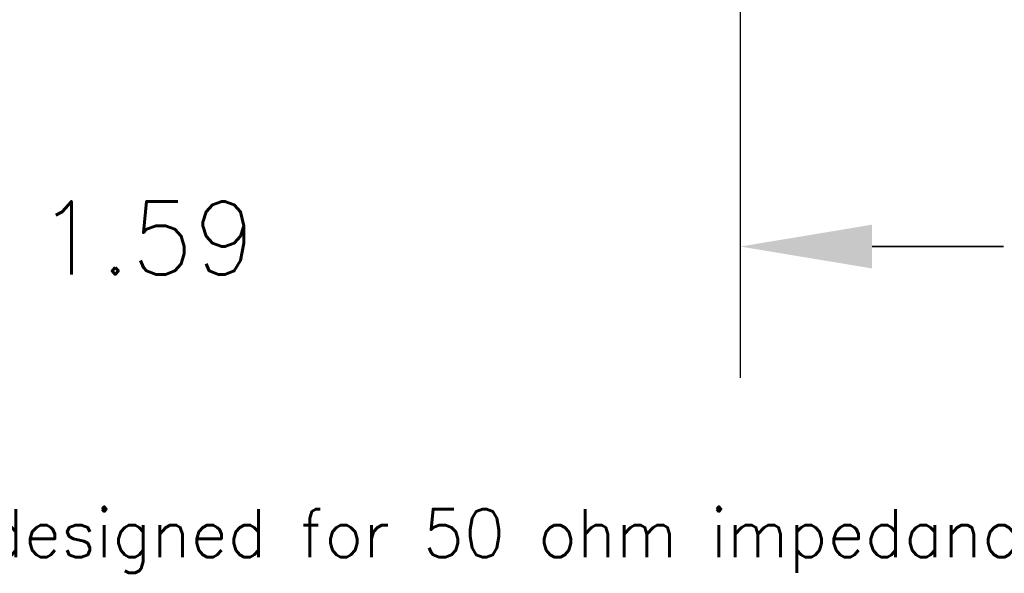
# Model space of a CAD drawing. Header units: millimetres. Extents: x -1.69 to 3.03, y -1.29 to 4.11.
# Tile 8 of 25: x -0.19 to 1.16, y -1.29 to -0.53. Entities that reach past the tile are written whole.
import ezdxf

# ---------------------------------------------------------------- set-up
doc = ezdxf.new("R2010")
doc.units = ezdxf.units.MM
doc.layers.add('FAB', color=10, linetype='CONTINUOUS', lineweight=0)
doc.styles.add('SIMPLE', font='Simple')

msp = doc.modelspace()

# ---------------------------------------------------------------- linework, layer by layer
at = {"layer": 'FAB', "lineweight": 211, "const_width": 0.002}
for points in [[(0.795, -0.5375), (0.795, -0.475)], [(0.795, -0.5375), (0.795, -1.0215)], [(0.975, -0.8415), (1.155, -0.8415)]]:
    msp.add_lwpolyline(points, dxfattribs=at)
at = {"layer": 'FAB'}
for points in [[(0.795, -0.8415), (0.975, -0.8115), (0.975, -0.8415), (0.975, -0.8115)], [(0.975, -0.8715), (0.795, -0.8415), (0.975, -0.8715), (0.975, -0.8415)]]:
    msp.add_solid(points, dxfattribs=at)

# ---------------------------------------------------------------- texts
at = {"layer": 'FAB', "style": 'SIMPLE'}
for s, height, p in [('1.59', 0.1, (-0.1675, -0.8796)), ('Line width must be designed for 50 ohm impedance.', 0.065625, (-1.1414, -1.2667))]:
    msp.add_text(s, height=height, dxfattribs=at).set_placement(p)

doc.saveas('drawing.dxf')
